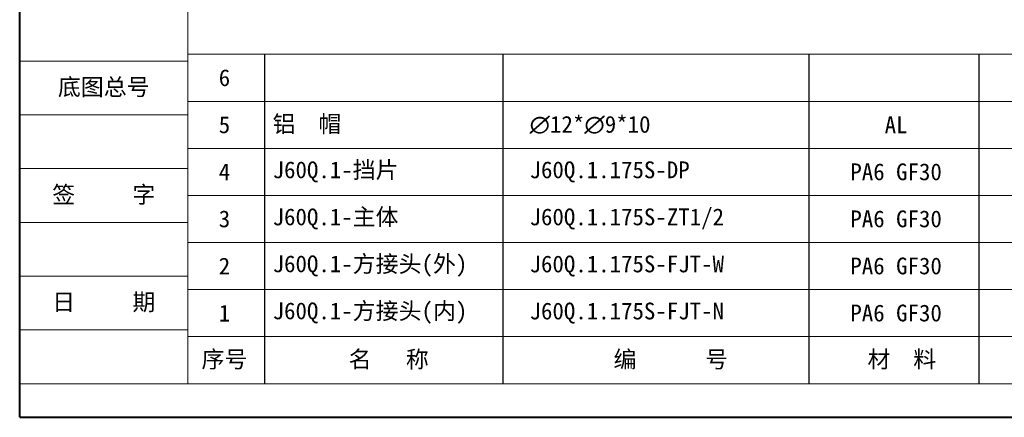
# Model space of a CAD drawing. Header units: millimetres. Extents: x -976 to 1106, y 28 to 1486.
# Tile 1 of 51: x -976 to -257, y 28 to 318. Entities that reach past the tile are written whole.
import ezdxf

# ---------------------------------------------------------------- set-up
doc = ezdxf.new("R2010")
doc.units = ezdxf.units.MM
doc.linetypes.add('CENTER', pattern=[0.6, 0.375, -0.075, 0.075, -0.075])
doc.layers.add('标注线', color=7, linetype='Continuous', lineweight=15)
doc.styles.add('样式 3.5', font='仿宋_GB2312.ttf')
doc.styles.add('样式 6', font='仿宋_GB2312.ttf')

msp = doc.modelspace()

# ---------------------------------------------------------------- linework, layer by layer
at = {"color": 7, "lineweight": 40}
for q in [(-975.599, 1485.835), (1086.603, 27.564)]:
    msp.add_line((-975.599, 27.564), q, dxfattribs=at)
at = {"color": 7, "lineweight": 13}
for q in [(-852.849, 1461.285), (178.252, 52.114)]:
    msp.add_line((-852.849, 52.114), q, dxfattribs=at)
at = {"color": 7, "lineweight": 15}
for p, q in [((-975.599, 287.794), (-852.849, 287.794)), ((-852.849, 292.704), (-37.862, 292.704)), ((-852.849, 258.334), (-37.862, 258.334)), ((-975.599, 248.514), (-852.849, 248.514)), ((-852.849, 223.964), (-37.862, 223.964)), ((-975.599, 209.234), (-852.849, 209.234)), ((-852.849, 189.594), (-37.862, 189.594)), ((-975.599, 169.954), (-852.849, 169.954)), ((-852.849, 155.224), (-37.862, 155.224)), ((-975.599, 130.674), (-852.849, 130.674)), ((-852.849, 120.854), (-37.862, 120.854)), ((-975.599, 91.394), (-852.849, 91.394)), ((-852.849, 86.484), (178.252, 86.484)), ((-975.599, 52.114), (-852.849, 52.114))]:
    msp.add_line(p, q, dxfattribs=at)
at = {"color": 7}
for p, q in [((-796.947, 292.704), (-796.947, 52.114)), ((-622.975, 292.704), (-622.975, 52.114)), ((-399.183, 52.114), (-399.183, 292.704)), ((-275.002, 52.114), (-275.002, 292.704))]:
    msp.add_line(p, q, dxfattribs=at)

# ---------------------------------------------------------------- texts
at = {"color": 7, "linetype": 'CENTER', "lineweight": 18, "char_height": 12.27501, "width": 122.7501, "attachment_point": 5, "style": '样式 3.5'}
for s, insert in [('\\f宋体|b0|i0|c134|p2;底图总号', (-914.224, 268.154)), ('\\f宋体|b0|i0|c134|p2;签     字', (-914.224, 189.594)), ('\\f宋体|b0|i0|c134|p2;日     期', (-914.224, 111.034))]:
    msp.add_mtext(s, dxfattribs=dict(at, insert=insert))
at = {"layer": '标注线', "color": 7, "lineweight": 18, "style": '样式 6'}
for s, insert, char_height, width, attachment_point in [('{\\H1.389x;6}', (-826.104, 275.519), 8.83801, 58.92005, 5), ('{\\H1.389x;5}', (-826.104, 241.149), 8.83801, 58.92005, 5), ('{\\H1.389x;铝  帽}', (-790.942, 241.149), 8.83801, 220.92644, 4), ('{\\fISOCPEUR|b0|i0|c0|p34;\\H1.389x;∅\\fFangSong_GB2312|b0|i0|c134|p49;12*\\fISOCPEUR|b0|i0|c0|p34;∅\\fFangSong_GB2312|b0|i0|c134|p49;9*10}', (-603.345, 241.149), 8.838007, 169.88375, 4), ('{\\H1.389x;AL}', (-335.716, 241.149), 8.83801, 69.59435, 5), ('{\\H1.389x;PA6 GF30}', (-335.716, 206.779), 8.83801, 69.59435, 5), ('{\\H1.389x;4}', (-826.104, 206.779), 8.83801, 58.92005, 5), ('{\\H1.389x;J60Q.1-挡片}', (-790.942, 206.779), 8.83801, 220.92644, 4), ('{\\H1.389x;J60Q.1.175S-DP}', (-603.345, 206.779), 8.83801, 169.88375, 4), ('{\\H1.389x;PA6 GF30}', (-335.716, 172.409), 8.83801, 69.59435, 5), ('{\\H1.389x;J60Q.1-主体}', (-790.942, 172.409), 8.83801, 170.03195, 4), ('{\\H1.389x;3}', (-826.104, 172.409), 8.83801, 58.92005, 5), ('{\\H1.389x;J60Q.1.175S-ZT1/2}', (-603.345, 172.409), 8.83801, 169.88375, 4), ('{\\H1.389x;PA6 GF30}', (-335.716, 138.039), 8.83801, 69.59435, 5), ('{\\H1.389x;2}', (-826.104, 138.039), 8.83801, 58.92005, 5), ('{\\H1.389x;J60Q.1-方接头(外)}', (-790.942, 138.039), 8.83801, 220.92644, 4), ('{\\H1.389x;J60Q.1.175S-FJT-W}', (-603.345, 138.039), 8.83801, 169.88375, 4), ('{\\H1.389x;PA6 GF30}', (-335.716, 103.669), 8.83801, 69.59435, 5), ('{\\H1.389x;1}', (-826.104, 103.669), 8.83801, 58.92005, 5), ('{\\H1.389x;J60Q.1-方接头(内)}', (-790.942, 103.669), 8.83801, 209.55903, 4), ('{\\H1.389x;J60Q.1.175S-FJT-N}', (-603.345, 103.669), 8.83801, 169.88375, 4), ('{\\H1.389x;序号}', (-826.104, 69.299), 8.83801, 58.92005, 5), ('{\\H1.389x;名   称}', (-706.173, 69.299), 8.83801, 117.54551, 5), ('{\\H1.389x;编      号}', (-500.249, 69.299), 8.83801, 169.88375, 5), ('{\\H1.389x; 材  料}', (-335.716, 69.299), 8.83801, 69.59435, 5)]:
    msp.add_mtext(s, dxfattribs=dict(at, insert=insert, char_height=char_height, width=width, attachment_point=attachment_point))

doc.saveas('drawing.dxf')
